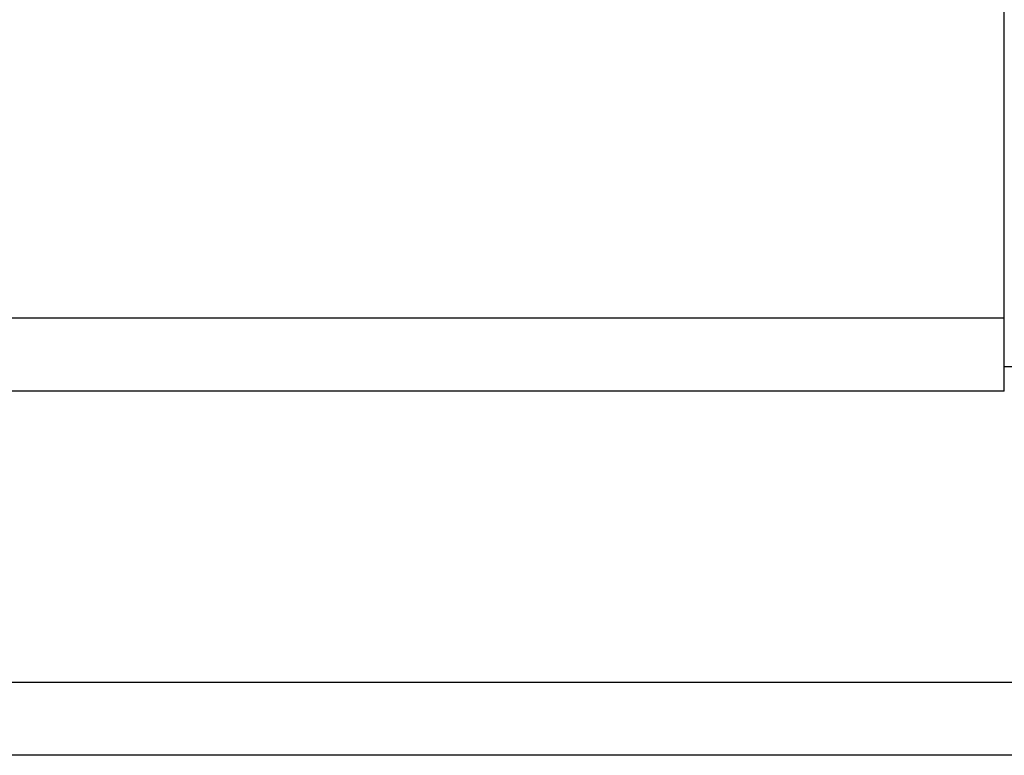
# Model space of a CAD drawing. Header units: millimetres. Extents: x 919 to 1303, y -220 to -56.
# Tile 43 of 48: x 1227 to 1248, y -193 to -177. Entities that reach past the tile are written whole.
import ezdxf

# ---------------------------------------------------------------- set-up
doc = ezdxf.new("R2010")
doc.units = ezdxf.units.MM
doc.layers.add('2', color=7, linetype='CONTINUOUS')
doc.layers.add('OUT', color=3, linetype='CONTINUOUS')

msp = doc.modelspace()

# ---------------------------------------------------------------- linework, layer by layer
at = {"layer": '2', "color": 0, "linetype": 'Continuous'}
for p, q in [((1259.645, -184.602), (1247.645, -184.602)), ((1302.998, -192.602), (1075.412, -192.602))]:
    msp.add_line(p, q, dxfattribs=at)
msp.add_open_spline([(1302.998, -191.102), (1126.526, -191.102)], degree=1, dxfattribs=at)
at = {"layer": 'OUT', "color": 0}
for p, q in [((1247.645, -183.602), (1247.645, -146.102)), ((1247.645, -183.602), (1168.645, -183.602)), ((1247.645, -185.102), (1247.645, -183.602)), ((1247.645, -185.102), (1168.645, -185.102))]:
    msp.add_line(p, q, dxfattribs=at)

doc.saveas('drawing.dxf')
